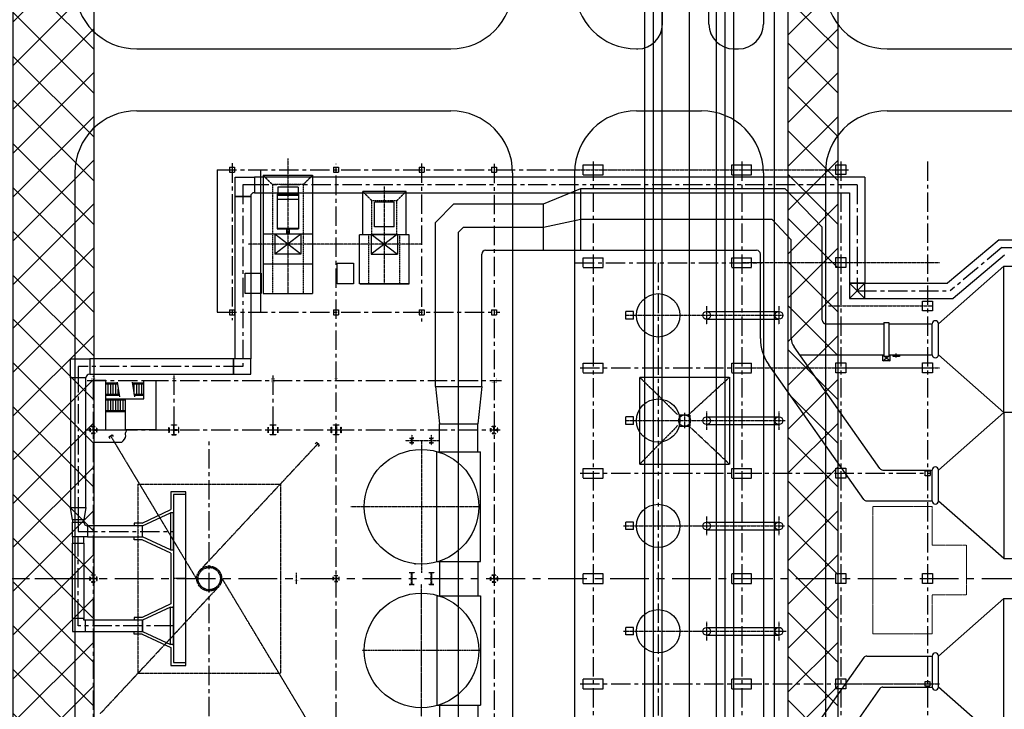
# Model space of a CAD drawing. Header units: inches. Extents: x -8998005 to 170525121, y -30058259 to 1575573.
# Tile 75 of 107: x 39049 to 118549, y 124445 to 180106. Entities that reach past the tile are written whole.
import ezdxf
from ezdxf.lldxf.tags import DXFTag

# ---------------------------------------------------------------- set-up
doc = ezdxf.new("R2010")
doc.units = ezdxf.units.IN
doc.header["$LTSCALE"] = 5
doc.header["$MEASUREMENT"] = 0
doc.header["$PDMODE"] = 2
doc.header["$PDSIZE"] = 1
for name, pattern in [('CENTER', [2, 1.25, -0.25, 0.25, -0.25]), ('CENTER2', [1.125, 0.75, -0.125, 0.125, -0.125]), ('CHAINED', [1.6, 1, -0.25, 0.1, -0.25]), ('DASHED', [0.75, 0.5, -0.25]), ('HIDDEN', [0.375, 0.25, -0.125]), ('PHANTOM2', [1.25, 0.625, -0.125, 0.125, -0.125, 0.125, -0.125])]:
    doc.linetypes.add(name, pattern=pattern)
for name, color, linetype in [('1_MANUGURU_GR_DUCT_TRIAL_1_5M', 7, 'Continuous'), ('CANAL', 4, 'Continuous'), ('CEN', 9, 'CENTER'), ('COL', 1, 'CENTER'), ('das', 5, 'DASHED'), ('DCEN', 237, 'CENTER'), ('DDMM', 4, 'Continuous'), ('DIM', 7, 'Continuous'), ('DMM', 200, 'Continuous'), ('FLR', 7, 'Continuous'), ('GRID', 1, 'CENTER2'), ('mh', 7, 'Continuous'), ('OBH', 6, 'HIDDEN'), ('obk', 1, 'Continuous'), ('OBN', 1, 'Continuous'), ('ROAD-ISG', 7, 'Continuous'), ('STAIR', 1, 'Continuous'), ('TCE-ME-ROAD', 244, 'Continuous'), ('TG_Col', 2, 'Continuous'), ('TXT', 7, 'Continuous')]:
    doc.layers.add(name, color=color, linetype=linetype)
doc.layers.add('platform', color=2, linetype='PHANTOM2', lineweight=15)
tags = doc.linetypes.add('CENTRE', pattern=[1.5, 0.75, -0.25, 0.25, -0.25]).pattern_tags.tags
tags[10:11] = [DXFTag(74, 4), DXFTag(75, 0), DXFTag(340, '0'), DXFTag(46, 1.0), DXFTag(50, 0.0), DXFTag(44, 0.0), DXFTag(45, 0.0)]
tags[8:9] = [DXFTag(74, 4), DXFTag(75, 0), DXFTag(340, '0'), DXFTag(46, 1.0), DXFTag(50, 0.0), DXFTag(44, 0.0), DXFTag(45, 0.0)]
tags[6:7] = [DXFTag(74, 4), DXFTag(75, 0), DXFTag(340, '0'), DXFTag(46, 1.0), DXFTag(50, 0.0), DXFTag(44, 0.0), DXFTag(45, 0.0)]
tags[4:5] = [DXFTag(74, 4), DXFTag(75, 0), DXFTag(340, '0'), DXFTag(46, 1.0), DXFTag(50, 0.0), DXFTag(44, 0.0), DXFTag(45, 0.0)]

# ---------------------------------------------------------------- blocks, each defined once
blk = doc.blocks.new('Single TG')
at = {"layer": 'GRID', "linetype": 'CENTER2', "ltscale": 2500}
blk.add_line((30000, -38914), (30000, 6340), dxfattribs=at)
blk = doc.blocks.new('A$C3BDE1DF4')
at = {"layer": 'TG_Col', "color": 8}
blk.add_blockref('Single TG', (202500, 37000), dxfattribs=at)
blk = doc.blocks.new('ISG')
at = {"color": 7, "linetype": 'Continuous'}
for p, q in [((5370583, -3536, -96251), (5370583, 410857, -96251)), ((5371983, -3536, -96251), (5371983, 410857, -96251)), ((5376363, -3536, -96251), (5376363, 410857, -96251)), ((5377763, -3536, -96251), (5377763, 410857, -96251))]:
    blk.add_line(p, q, dxfattribs=at)
at = {"layer": 'mh', "color": 1, "linetype": 'CENTRE', "ltscale": 2000}
for p, q in [((5374173, -3536, -96251), (5374173, 424857, -96251)), ((5371283, -3536, -96251), (5371283, 410857, -96251)), ((5377063, -3536, -96251), (5377063, 410857, -96251))]:
    blk.add_line(p, q, dxfattribs=at)
blk = doc.blocks.new('AD')
at = {"layer": 'CEN'}
blk.add_line((0, 207), (0, -115), dxfattribs=at)
at = {"layer": 'obk'}
for p, q in [((-250, 146), (250, 146)), ((-250, 96), (-250, 146)), ((-250, 96), (250, 96)), ((-200, 0), (-200, 96)), ((200, 96), (200, 0)), ((250, 146), (250, 96))]:
    blk.add_line(p, q, dxfattribs=at)
blk = doc.blocks.new('A$C17865E07')
at = {"layer": 'obk'}
blk.add_lwpolyline([(-400, -400), (-400, 400), (400, 400), (400, -400)], close=True, dxfattribs=at)
blk = doc.blocks.new('Boiler to Chimney#1&2')
at = {"color": 6}
for p, q in [((472052536, -1993911593), (472052536, -1993921143)), ((472052536, -1993911593), (472056536, -1993911593)), ((472056536, -1993911593), (472056536, -1993921143)), ((472064081, -1993912893), (472060581, -1993912893)), ((472060581, -1993916393), (472060581, -1993912893)), ((472064081, -1993916393), (472064081, -1993912893)), ((472056536, -1993916343), (472052536, -1993916343)), ((472060331, -1993920343), (472060331, -1993916393)), ((472064331, -1993916393), (472060331, -1993916393)), ((472064331, -1993920343), (472064331, -1993916393)), ((472052536, -1993918743), (472056536, -1993918743)), ((472064331, -1993920343), (472060331, -1993920343)), ((472060381, -1993920343), (472064331, -1993920343)), ((472052536, -1993921143), (472056536, -1993921143))]:
    blk.add_line(p, q, dxfattribs=at)
for p, q in [((472053670, -1993913123), (472053670, -1993915918)), ((472055402, -1993913123), (472053670, -1993913123)), ((472055402, -1993913153), (472053670, -1993913153)), ((472053670, -1993913183), (472055402, -1993913183)), ((472055377, -1993912548), (472053715, -1993912548)), ((472053715, -1993912548), (472053715, -1993913123)), ((472055377, -1993912548), (472055377, -1993913123)), ((472055402, -1993913183), (472055402, -1993915918)), ((472055402, -1993913553), (472053670, -1993913553)), ((472055586, -1993916343), (472053486, -1993916343)), ((472053486, -1993916343), (472053486, -1993917943)), ((472055402, -1993915873), (472053670, -1993915873)), ((472053670, -1993915918), (472055402, -1993915918)), ((472055586, -1993916343), (472055586, -1993917943)), ((472055586, -1993917943), (472053486, -1993917943)), ((472088352, -1993922578), (472094186, -1993922578)), ((472088352, -1993923208), (472094186, -1993923208)), ((472088352, -1993931078), (472094186, -1993931078)), ((472088352, -1993931708), (472094186, -1993931708)), ((472040087, -1993932695), (472040344, -1993932540)), ((472040087, -1993932695), (472040164, -1993932823)), ((472040344, -1993932540), (472040421, -1993932669)), ((472056857, -1993933153), (472056755, -1993933263)), ((472057076, -1993933358), (472056857, -1993933153)), ((472057076, -1993933358), (472056974, -1993933468)), ((472088352, -1993939578), (472094186, -1993939578)), ((472088352, -1993940208), (472094186, -1993940208)), ((472088352, -1993948078), (472094186, -1993948078)), ((472088352, -1993948708), (472094186, -1993948708))]:
    blk.add_line(p, q)
at = {"color": 7}
for p, q in [((472055402, -1993913123), (472055402, -1993913183)), ((472107066, -1993923578), (472112356, -1993918931)), ((472102666, -1993923473), (472102666, -1993926184)), ((472102666, -1993923473), (472103066, -1993923473)), ((472103066, -1993923473), (472103066, -1993926184)), ((472106566, -1993926079), (472106566, -1993923578)), ((472107066, -1993926081), (472107066, -1993923577)), ((472107066, -1993926081), (472107066, -1993923578)), ((472102666, -1993926184), (472103066, -1993926184)), ((472112356, -1993930731), (472107066, -1993926081)), ((472107066, -1993935378), (472112356, -1993930731)), ((472106566, -1993937879), (472106566, -1993935378)), ((472107066, -1993937880), (472107066, -1993935377)), ((472107066, -1993937881), (472107066, -1993935378)), ((472112356, -1993942531), (472107066, -1993937881)), ((472107066, -1993950400), (472112356, -1993945746)), ((472106566, -1993950396), (472106566, -1993952897)), ((472107066, -1993952898), (472107066, -1993950399)), ((472107066, -1993952899), (472107066, -1993950400)), ((472112356, -1993957546), (472107066, -1993952899))]:
    blk.add_line(p, q, dxfattribs=at)
at = {"color": 7, "linetype": 'Continuous'}
for p, q in [((472054421, -1993915918), (472054421, -1993916343)), ((472054650, -1993915918), (472054650, -1993916343))]:
    blk.add_line(p, q, dxfattribs=at)
at = {"color": 6}
for points in [[(472059831, -1993918693), (472059831, -1993920343), (472058531, -1993920343), (472058531, -1993918693)], [(472052386, -1993919493), (472052386, -1993921143), (472051086, -1993921143), (472051086, -1993919493)]]:
    blk.add_lwpolyline(points, close=True, dxfattribs=at)
at = {"color": 7}
for points in [[(472113186, -1993930731), (472112356, -1993930731), (472112356, -1993918931), (472113186, -1993918931)], [(472113186, -1993930731), (472112356, -1993930731), (472112356, -1993942531), (472113186, -1993942531)], [(472113186, -1993957546), (472112356, -1993957546), (472112356, -1993945746), (472113186, -1993945746)]]:
    blk.add_lwpolyline(points, dxfattribs=at)
for centre, radius in [((472088352, -1993922899), 315), ((472094186, -1993922893), 315), ((472086570, -1993931393), 467), ((472088352, -1993931399), 315), ((472094186, -1993931393), 315), ((472088352, -1993939899), 315), ((472094186, -1993939893), 315), ((472088352, -1993948399), 315), ((472094186, -1993948393), 315)]:
    blk.add_circle(centre, radius)
for centre, start, end in [((472106816, -1993923578), 0, 180), ((472106816, -1993926079), 180, 0), ((472106816, -1993935378), 0, 180), ((472106816, -1993937879), 180, 0), ((472106816, -1993950396), 0, 180), ((472106816, -1993952897), 180, 0)]:
    blk.add_arc(centre, 250, start, end, dxfattribs=at)
at = {"layer": '1_MANUGURU_GR_DUCT_TRIAL_1_5M', "color": 6}
for p, q in [((472050286, -1993911743), (472051836, -1993911743)), ((472050286, -1993913293), (472050286, -1993911743)), ((472101136, -1993911743), (472051836, -1993911743)), ((472051836, -1993911743), (472051836, -1993912993)), ((472051836, -1993911743), (472051836, -1993912993)), ((472101136, -1993911743), (472101136, -1993920287)), ((472050286, -1993926393), (472050286, -1993912943)), ((472051536, -1993913293), (472050286, -1993913293)), ((472050286, -1993913293), (472051536, -1993913293)), ((472051558, -1993913178), (472051536, -1993913293)), ((472051536, -1993913193), (472051536, -1993926393)), ((472051623, -1993913081), (472051558, -1993913178)), ((472051721, -1993913015), (472051623, -1993913081)), ((472051836, -1993912993), (472051721, -1993913015)), ((472051836, -1993912993), (472099886, -1993912993)), ((472099886, -1993912993), (472099886, -1993920287)), ((472111958, -1993916794), (472107795, -1993920287)), ((472111958, -1993916794), (472165640, -1993916794)), ((472112413, -1993918044), (472108250, -1993921537)), ((472099886, -1993920287), (472101136, -1993921537)), ((472101136, -1993920287), (472099886, -1993921537)), ((472099886, -1993920287), (472107795, -1993920287)), ((472099886, -1993921537), (472108250, -1993921537)), ((472036986, -1993926393), (472038536, -1993926393)), ((472036986, -1993927943), (472036986, -1993926393)), ((472050136, -1993926393), (472038536, -1993926393)), ((472038536, -1993926393), (472038536, -1993927643)), ((472051536, -1993926393), (472050136, -1993926393)), ((472050136, -1993926393), (472050136, -1993927643)), ((472050136, -1993927643), (472050136, -1993926393)), ((472051536, -1993927643), (472051536, -1993926393)), ((472038236, -1993927943), (472036986, -1993927943)), ((472036986, -1993927943), (472036986, -1993938393)), ((472038258, -1993927828), (472038236, -1993927943)), ((472038236, -1993938393), (472038236, -1993927943)), ((472038323, -1993927731), (472038258, -1993927828)), ((472038421, -1993927665), (472038323, -1993927731)), ((472038536, -1993927643), (472038421, -1993927665)), ((472038536, -1993927643), (472050136, -1993927643)), ((472050136, -1993927643), (472051536, -1993927643)), ((472046313, -1993951073), (472046313, -1993937132)), ((472046313, -1993937357), (472045313, -1993937357)), ((472045313, -1993937357), (472045313, -1993950928)), ((472036986, -1993938393), (472038236, -1993938393)), ((472037161, -1993939393), (472036986, -1993938393)), ((472036986, -1993938393), (472038236, -1993938393)), ((472038236, -1993938393), (472038061, -1993939393)), ((472038061, -1993939393), (472037161, -1993939393)), ((472037161, -1993939393), (472037161, -1993939583)), ((472038061, -1993939393), (472037161, -1993939393)), ((472038061, -1993939583), (472038061, -1993939393)), ((472042813, -1993939883), (472045063, -1993938833)), ((472045163, -1993938833), (472045063, -1993938833)), ((472045063, -1993938833), (472045063, -1993941833)), ((472045063, -1993938833), (472045063, -1993941833)), ((472045313, -1993938833), (472045163, -1993938833)), ((472045313, -1993941833), (472045313, -1993938833)), ((472037161, -1993939583), (472038061, -1993939583)), ((472037161, -1993940783), (472037161, -1993939583)), ((472037161, -1993939583), (472038061, -1993939583)), ((472038061, -1993939583), (472038083, -1993939697)), ((472038083, -1993939697), (472038148, -1993939795)), ((472038148, -1993939795), (472038246, -1993939860)), ((472038246, -1993939860), (472038361, -1993939883)), ((472042813, -1993939883), (472038361, -1993939883)), ((472038361, -1993939883), (472038361, -1993940783)), ((472038361, -1993939883), (472038361, -1993940783)), ((472042813, -1993940783), (472042813, -1993939883)), ((472042813, -1993940783), (472042813, -1993939883)), ((472038361, -1993940783), (472037161, -1993940783)), ((472038061, -1993940783), (472037161, -1993940783)), ((472037161, -1993940783), (472037161, -1993941283)), ((472038061, -1993941283), (472038061, -1993940783)), ((472038361, -1993940783), (472042813, -1993940783)), ((472045063, -1993941833), (472042813, -1993940783)), ((472037161, -1993941283), (472038061, -1993941283)), ((472037161, -1993947353), (472037161, -1993941283)), ((472037161, -1993941283), (472038061, -1993941283)), ((472038061, -1993941283), (472038061, -1993947503)), ((472045063, -1993941833), (472045163, -1993941833)), ((472045163, -1993941833), (472045313, -1993941833)), ((472045063, -1993946453), (472042813, -1993947503)), ((472045063, -1993949453), (472045063, -1993946453)), ((472045063, -1993946453), (472045213, -1993946453)), ((472045063, -1993949453), (472045063, -1993946453)), ((472045313, -1993946453), (472045213, -1993946453)), ((472045313, -1993949453), (472045313, -1993946453)), ((472038061, -1993947353), (472037161, -1993947353)), ((472037161, -1993947353), (472037161, -1993948403)), ((472038061, -1993947353), (472037161, -1993947353)), ((472038061, -1993947500), (472038061, -1993947353)), ((472039336, -1993947503), (472038061, -1993947503)), ((472038211, -1993948403), (472038211, -1993947503)), ((472038211, -1993948403), (472038211, -1993947503)), ((472042813, -1993947503), (472039336, -1993947503)), ((472042813, -1993947503), (472042813, -1993948403)), ((472042813, -1993948403), (472042813, -1993947503)), ((472037161, -1993948403), (472038211, -1993948403)), ((472037361, -1993948403), (472042813, -1993948403)), ((472042813, -1993948403), (472045063, -1993949453)), ((472045213, -1993949453), (472045063, -1993949453)), ((472045213, -1993949453), (472045313, -1993949453)), ((472045313, -1993950928), (472046313, -1993950928))]:
    blk.add_line(p, q, dxfattribs=at)
at = {"layer": '1_MANUGURU_GR_DUCT_TRIAL_1_5M', "color": 5, "linetype": 'CHAINED'}
for p, q in [((472037611, -1993927018), (472037611, -1993927943)), ((472037611, -1993947953), (472037611, -1993947353))]:
    blk.add_line(p, q, dxfattribs=at)
at = {"layer": '1_MANUGURU_GR_DUCT_TRIAL_1_5M', "linetype": 'CHAINED'}
blk.add_line((472037611, -1993940333), (472038361, -1993940333), dxfattribs=at)
at = {"layer": '1_MANUGURU_GR_DUCT_TRIAL_1_5M', "color": 3, "linetype": 'CHAINED'}
blk.add_line((472046313, -1993944143), (472045313, -1993944143), dxfattribs=at)
at = {"layer": 'CEN'}
for p, q in [((472062330, -1993920393), (472062330, -1993912493)), ((472088352, -1993922143), (472088352, -1993923643)), ((472094186, -1993922143), (472094186, -1993923643)), ((472081772, -1993922893), (472094462, -1993922893)), ((472088352, -1993930643), (472088352, -1993932143)), ((472094186, -1993930643), (472094186, -1993932143)), ((472081772, -1993931393), (472094702, -1993931393)), ((472040215, -1993932617), (472047418, -1993944605)), ((472064013, -1993933003), (472066693, -1993933003)), ((472064538, -1993932533), (472064538, -1993933362)), ((472066114, -1993932533), (472066114, -1993933362)), ((472056967, -1993933256), (472047454, -1993943457)), ((472088352, -1993939143), (472088352, -1993940643)), ((472094186, -1993939143), (472094186, -1993940643)), ((472056162, -1993955668), (472048959, -1993943680)), ((472066114, -1993944133), (472066114, -1993944143)), ((472066114, -1993944152), (472066114, -1993944143)), ((472039411, -1993955029), (472048924, -1993944828)), ((472094186, -1993947643), (472094186, -1993949143))]:
    blk.add_line(p, q, dxfattribs=at)
at = {"layer": 'CEN', "color": 3, "linetype": 'CENTER'}
for p in [(472064538, -1993943998), (472064538, -1993943998), (472064538, -1993944287), (472064538, -1993944287)]:
    blk.add_line(p, (472064538, -1993944143), dxfattribs=at)
at = {"layer": 'CEN'}
for radius in [1005, 899]:
    blk.add_circle((472048189, -1993944143), radius, dxfattribs=at)
at = {"layer": 'COL'}
blk.add_line((472045303, -1993932143), (472045475, -1993932143), dxfattribs=at)
at = {"layer": 'COL', "const_width": 10}
for points in [[(472038686, -1993927993), (472038986, -1993927993), (472038986, -1993928293), (472038686, -1993928293), (472038686, -1993927993)], [(472045186, -1993927993), (472045486, -1993927993), (472045486, -1993928293), (472045186, -1993928293), (472045186, -1993927993)], [(472053186, -1993927993), (472053486, -1993927993), (472053486, -1993928293), (472053186, -1993928293), (472053186, -1993927993)], [(472058286, -1993927993), (472058586, -1993927993), (472058586, -1993928293), (472058286, -1993928293), (472058286, -1993927993)], [(472055086, -1993943993), (472055386, -1993943993), (472055386, -1993944293), (472055086, -1993944293), (472055086, -1993943993)]]:
    blk.add_lwpolyline(points, dxfattribs=at)
blk.add_lwpolyline([(472070986, -1993927943), (472071386, -1993927943), (472071386, -1993928343), (472070986, -1993928343)], close=True, dxfattribs=at)
at = {"layer": 'COL'}
for points in [[(472038828, -1993932151), (472038576, -1993932151), (472038576, -1993932293), (472038536, -1993932293), (472038536, -1993931993), (472038576, -1993931993), (472038576, -1993932135), (472038828, -1993932135)], [(472038828, -1993932135), (472038828, -1993931883), (472038686, -1993931883), (472038686, -1993931843), (472038986, -1993931843), (472038986, -1993931883), (472038844, -1993931883), (472038844, -1993932135)], [(472038828, -1993932151), (472038828, -1993932403), (472038686, -1993932403), (472038686, -1993932443), (472038986, -1993932443), (472038986, -1993932403), (472038844, -1993932403), (472038844, -1993932151)], [(472038844, -1993932151), (472039096, -1993932151), (472039096, -1993932293), (472039136, -1993932293), (472039136, -1993931993), (472039096, -1993931993), (472039096, -1993932135), (472038844, -1993932135)], [(472045328, -1993932151), (472044952, -1993932151), (472044952, -1993932343), (472044936, -1993932343), (472044936, -1993931943), (472044952, -1993931943), (472044952, -1993932135), (472045328, -1993932135)], [(472045328, -1993932135), (472045328, -1993931759), (472045136, -1993931759), (472045136, -1993931743), (472045536, -1993931743), (472045536, -1993931759), (472045344, -1993931759), (472045344, -1993932135)], [(472045328, -1993932151), (472045328, -1993932527), (472045136, -1993932527), (472045136, -1993932543), (472045536, -1993932543), (472045536, -1993932527), (472045344, -1993932527), (472045344, -1993932151)], [(472045344, -1993932151), (472045720, -1993932151), (472045720, -1993932343), (472045736, -1993932343), (472045736, -1993931943), (472045720, -1993931943), (472045720, -1993932135), (472045344, -1993932135)], [(472053111, -1993931743), (472053561, -1993931743), (472053561, -1993931763), (472053354, -1993931763), (472053354, -1993932125), (472053716, -1993932125), (472053716, -1993931918), (472053736, -1993931918), (472053736, -1993932368), (472053716, -1993932368), (472053716, -1993932161), (472053354, -1993932161), (472053354, -1993932523), (472053561, -1993932523), (472053561, -1993932543), (472053111, -1993932543), (472053111, -1993932523), (472053318, -1993932523), (472053318, -1993932161), (472052956, -1993932161), (472052956, -1993932368), (472052936, -1993932368), (472052936, -1993931918), (472052956, -1993931918), (472052956, -1993932125), (472053318, -1993932125), (472053318, -1993931763), (472053111, -1993931763), (472053111, -1993931743)], [(472058211, -1993931743), (472058661, -1993931743), (472058661, -1993931763), (472058454, -1993931763), (472058454, -1993932125), (472058816, -1993932125), (472058816, -1993931918), (472058836, -1993931918), (472058836, -1993932368), (472058816, -1993932368), (472058816, -1993932161), (472058454, -1993932161), (472058454, -1993932523), (472058661, -1993932523), (472058661, -1993932543), (472058211, -1993932543), (472058211, -1993932523), (472058418, -1993932523), (472058418, -1993932161), (472058056, -1993932161), (472058056, -1993932368), (472058036, -1993932368), (472058036, -1993931918), (472058056, -1993931918), (472058056, -1993932125), (472058418, -1993932125), (472058418, -1993931763), (472058211, -1993931763), (472058211, -1993931743)], [(472071178, -1993932151), (472070926, -1993932151), (472070926, -1993932293), (472070886, -1993932293), (472070886, -1993931993), (472070926, -1993931993), (472070926, -1993932135), (472071178, -1993932135)], [(472071178, -1993932135), (472071178, -1993931883), (472071036, -1993931883), (472071036, -1993931843), (472071336, -1993931843), (472071336, -1993931883), (472071194, -1993931883), (472071194, -1993932135)], [(472071178, -1993932151), (472071178, -1993932403), (472071036, -1993932403), (472071036, -1993932443), (472071336, -1993932443), (472071336, -1993932403), (472071194, -1993932403), (472071194, -1993932151)], [(472071194, -1993932151), (472071446, -1993932151), (472071446, -1993932293), (472071486, -1993932293), (472071486, -1993931993), (472071446, -1993931993), (472071446, -1993932135), (472071194, -1993932135)], [(472064528, -1993933003), (472064528, -1993932828), (472064363, -1993932828), (472064363, -1993932818), (472064538, -1993932818)], [(472064528, -1993933003), (472064528, -1993933178), (472064363, -1993933178), (472064363, -1993933188), (472064538, -1993933188)], [(472064548, -1993933003), (472064548, -1993932828), (472064713, -1993932828), (472064713, -1993932818), (472064538, -1993932818)], [(472064548, -1993933003), (472064548, -1993933178), (472064713, -1993933178), (472064713, -1993933188), (472064538, -1993933188)], [(472066104, -1993933003), (472066104, -1993932828), (472065939, -1993932828), (472065939, -1993932818), (472066114, -1993932818)], [(472066104, -1993933003), (472066104, -1993933178), (472065939, -1993933178), (472065939, -1993933188), (472066114, -1993933188)], [(472066124, -1993933003), (472066124, -1993932828), (472066289, -1993932828), (472066289, -1993932818), (472066114, -1993932818)], [(472066124, -1993933003), (472066124, -1993933178), (472066289, -1993933178), (472066289, -1993933188), (472066114, -1993933188)], [(472038828, -1993944145), (472038576, -1993944145), (472038576, -1993944287), (472038536, -1993944287), (472038536, -1993943987), (472038576, -1993943987), (472038576, -1993944129), (472038828, -1993944129)], [(472038828, -1993944129), (472038828, -1993943877), (472038686, -1993943877), (472038686, -1993943837), (472038986, -1993943837), (472038986, -1993943877), (472038844, -1993943877), (472038844, -1993944129)], [(472038828, -1993944145), (472038828, -1993944397), (472038686, -1993944397), (472038686, -1993944437), (472038986, -1993944437), (472038986, -1993944397), (472038844, -1993944397), (472038844, -1993944145)], [(472038844, -1993944145), (472039096, -1993944145), (472039096, -1993944287), (472039136, -1993944287), (472039136, -1993943987), (472039096, -1993943987), (472039096, -1993944129), (472038844, -1993944129)], [(472058428, -1993944145), (472058206, -1993944145), (472058206, -1993944262), (472058186, -1993944262), (472058186, -1993944012), (472058206, -1993944012), (472058206, -1993944129), (472058428, -1993944129)], [(472058428, -1993944129), (472058428, -1993943907), (472058311, -1993943907), (472058311, -1993943887), (472058561, -1993943887), (472058561, -1993943907), (472058444, -1993943907), (472058444, -1993944129)], [(472058428, -1993944145), (472058428, -1993944367), (472058311, -1993944367), (472058311, -1993944387), (472058561, -1993944387), (472058561, -1993944367), (472058444, -1993944367), (472058444, -1993944145)], [(472058444, -1993944145), (472058444, -1993944367), (472058561, -1993944367), (472058561, -1993944387), (472058311, -1993944387), (472058311, -1993944367), (472058428, -1993944367), (472058428, -1993944145)], [(472058428, -1993944145), (472058428, -1993944367), (472058311, -1993944367), (472058311, -1993944387), (472058561, -1993944387), (472058561, -1993944367), (472058444, -1993944367), (472058444, -1993944145)], [(472058444, -1993944145), (472058666, -1993944145), (472058666, -1993944262), (472058686, -1993944262), (472058686, -1993944012), (472058666, -1993944012), (472058666, -1993944129), (472058444, -1993944129)], [(472064338, -1993943663), (472064738, -1993943663), (472064738, -1993943673), (472064548, -1993943673), (472064548, -1993944613), (472064738, -1993944613), (472064738, -1993944623), (472064338, -1993944623), (472064338, -1993944613), (472064528, -1993944613), (472064528, -1993943673), (472064338, -1993943673), (472064338, -1993943663)], [(472065914, -1993943663), (472066314, -1993943663), (472066314, -1993943673), (472066124, -1993943673), (472066124, -1993944613), (472066314, -1993944613), (472066314, -1993944623), (472065914, -1993944623), (472065914, -1993944613), (472066104, -1993944613), (472066104, -1993943673), (472065914, -1993943673), (472065914, -1993943663)], [(472071178, -1993944151), (472070926, -1993944151), (472070926, -1993944293), (472070886, -1993944293), (472070886, -1993943993), (472070926, -1993943993), (472070926, -1993944135), (472071178, -1993944135)], [(472071178, -1993944135), (472071178, -1993943883), (472071036, -1993943883), (472071036, -1993943843), (472071336, -1993943843), (472071336, -1993943883), (472071194, -1993943883), (472071194, -1993944135)], [(472071178, -1993944151), (472071178, -1993944403), (472071036, -1993944403), (472071036, -1993944443), (472071336, -1993944443), (472071336, -1993944403), (472071194, -1993944403), (472071194, -1993944151)], [(472071194, -1993944151), (472071446, -1993944151), (472071446, -1993944293), (472071486, -1993944293), (472071486, -1993943993), (472071446, -1993943993), (472071446, -1993944135), (472071194, -1993944135)]]:
    blk.add_lwpolyline(points, dxfattribs=at)
at = {"layer": 'das'}
for p, q in [((472053286, -1993912343), (472052536, -1993911593)), ((472055786, -1993912343), (472056536, -1993911593)), ((472055786, -1993912343), (472053286, -1993912343)), ((472053286, -1993912343), (472053286, -1993914688)), ((472055786, -1993912343), (472055786, -1993914363)), ((472061331, -1993913643), (472060581, -1993912893)), ((472063331, -1993913643), (472064081, -1993912893)), ((472063331, -1993913643), (472061331, -1993913643)), ((472061331, -1993916393), (472061331, -1993913643)), ((472063331, -1993916393), (472063331, -1993913643)), ((472053286, -1993914688), (472053286, -1993921143)), ((472055786, -1993914363), (472055786, -1993921143)), ((472061081, -1993920343), (472061081, -1993916393)), ((472063581, -1993920343), (472063581, -1993916393))]:
    blk.add_line(p, q, dxfattribs=at)
at = {"layer": 'DCEN', "ltscale": 250}
for p, q in [((472050036, -1993910623), (472050036, -1993923295)), ((472058436, -1993978181), (472058436, -1993910656)), ((472065336, -1993910646), (472065336, -1993923393)), ((472071186, -1993910668), (472071186, -1993977800)), ((472079186, -1993910474), (472079186, -1993977800)), ((472091186, -1993910474), (472091186, -1993977800)), ((472099186, -1993910474), (472099186, -1993966952)), ((472106186, -1993910474), (472106186, -1993966952)), ((472048836, -1993911143), (472078566, -1993911143)), ((472077707, -1993918643), (472092802, -1993918643)), ((472084436, -1993918643), (472084436, -1993969643)), ((472048836, -1993922643), (472071645, -1993922643)), ((472078139, -1993927143), (472092802, -1993927143)), ((472038336, -1993928143), (472071778, -1993928143)), ((472038836, -1993967239), (472038836, -1993927783)), ((472045336, -1993927754), (472045336, -1993932743)), ((472053336, -1993927754), (472053336, -1993932743)), ((472038336, -1993932143), (472071685, -1993932143)), ((472048189, -1993955253), (472048189, -1993933033)), ((472078139, -1993935643), (472092802, -1993935643)), ((472091186, -1993935637), (472106441, -1993935637)), ((472078139, -1993952643), (472092802, -1993952643)), ((472091186, -1993952637), (472106492, -1993952637))]:
    blk.add_line(p, q, dxfattribs=at)
at = {"layer": 'DCEN'}
for p, q in [((472054536, -1993910226), (472054536, -1993921143)), ((472077783, -1993911143), (472092418, -1993911143)), ((472091186, -1993911137), (472099812, -1993911137)), ((472065336, -1993917143), (472051325, -1993917143)), ((472091186, -1993918637), (472099864, -1993918637)), ((472098685, -1993918637), (472107144, -1993918637)), ((472098197, -1993922137), (472106578, -1993922137)), ((472091186, -1993927137), (472106617, -1993927137)), ((472098685, -1993927137), (472107144, -1993927137)), ((472086570, -1993930766), (472086570, -1993931995)), ((472042436, -1993936523), (472053942, -1993936523)), ((472042436, -1993936523), (472042436, -1993951763)), ((472053942, -1993936523), (472053942, -1993951763)), ((472081636, -1993939893), (472094649, -1993939893)), ((472055236, -1993944605), (472055236, -1993943680)), ((472088352, -1993947643), (472088352, -1993949143)), ((472081636, -1993948393), (472094765, -1993948393)), ((472042436, -1993951763), (472053942, -1993951763)), ((472098685, -1993952637), (472107144, -1993952637))]:
    blk.add_line(p, q, dxfattribs=at)
at = {"layer": 'DCEN', "color": 5, "ltscale": 250}
for p, q in [((472100511, -1993912368), (472050911, -1993912368)), ((472051836, -1993912368), (472050911, -1993912368)), ((472050911, -1993912368), (472050911, -1993927018)), ((472100511, -1993912368), (472100511, -1993920912)), ((472112186, -1993917419), (472108023, -1993920912)), ((472112186, -1993917419), (472165314, -1993917419)), ((472100511, -1993920912), (472108023, -1993920912)), ((472050911, -1993927018), (472037611, -1993927018)), ((472037611, -1993927568), (472037611, -1993938393)), ((472037611, -1993938393), (472037611, -1993939393)), ((472037611, -1993939393), (472037611, -1993939583)), ((472037611, -1993939583), (472037611, -1993940333)), ((472037611, -1993940333), (472045313, -1993940333)), ((472037611, -1993941283), (472037611, -1993940783)), ((472037611, -1993947353), (472037611, -1993941283)), ((472045313, -1993947953), (472037611, -1993947953))]:
    blk.add_line(p, q, dxfattribs=at)
at = {"layer": 'DCEN', "color": 5}
for p, q in [((472065326, -1993933003), (472065326, -1993943683)), ((472070086, -1993938343), (472059628, -1993938343))]:
    blk.add_line(p, q, dxfattribs=at)
at = {"layer": 'DCEN', "ltscale": 500}
blk.add_line((472030562, -1993944137), (472198481, -1993944137), dxfattribs=at)
at = {"layer": 'DCEN', "color": 5, "ltscale": 0.01}
for p, q in [((472065326, -1993955283), (472065326, -1993944603)), ((472070114, -1993949943), (472060537, -1993949943))]:
    blk.add_line(p, q, dxfattribs=at)
at = {"layer": 'Defpoints', "color": 0, "linetype": 'ByBlock'}
blk.add_point((472091186, -1993944137), dxfattribs=at)
blk.add_point((472091186, -1993944137), dxfattribs=at)
blk.add_point((472091186, -1993944137), dxfattribs=at)
blk.add_point((472091186, -1993944137), dxfattribs=at)
at = {"layer": 'DMM'}
for p, q in [((472046313, -1993937132), (472045088, -1993937132)), ((472045088, -1993937132), (472045088, -1993938573)), ((472042763, -1993939658), (472045088, -1993938573)), ((472042763, -1993939658), (472042136, -1993939658)), ((472042136, -1993939658), (472042136, -1993939883)), ((472042136, -1993941008), (472042136, -1993940783)), ((472042763, -1993941008), (472042136, -1993941008)), ((472045088, -1993942093), (472042763, -1993941008)), ((472045088, -1993942093), (472045088, -1993946193)), ((472045088, -1993946193), (472042763, -1993947278)), ((472042763, -1993947278), (472042136, -1993947278)), ((472042136, -1993947278), (472042136, -1993947503)), ((472042136, -1993948628), (472042136, -1993948403)), ((472042763, -1993948628), (472042136, -1993948628)), ((472042763, -1993948628), (472045088, -1993949713)), ((472045088, -1993949713), (472045088, -1993951153)), ((472045088, -1993951153), (472046313, -1993951153)), ((472046313, -1993951153), (472046313, -1993950928))]:
    blk.add_line(p, q, dxfattribs=at)
at = {"layer": 'DMM', "color": 6}
blk.add_lwpolyline([(472099886, -1993921537), (472101136, -1993921537), (472101136, -1993920287), (472099886, -1993920287)], close=True, dxfattribs=at)
at = {"layer": 'FLR'}
for p, q in [((472039836, -1993928143), (472038836, -1993928143)), ((472039836, -1993929492), (472039836, -1993928143)), ((472042916, -1993929643), (472042916, -1993928143)), ((472042916, -1993928143), (472043916, -1993928143)), ((472043916, -1993932143), (472043916, -1993928143)), ((472039836, -1993932143), (472039836, -1993929493)), ((472041416, -1993929643), (472042916, -1993929643)), ((472041416, -1993932143), (472041416, -1993929643)), ((472038836, -1993932143), (472041547, -1993932143)), ((472043916, -1993932143), (472041416, -1993932143)), ((472038836, -1993933143), (472041125, -1993933143))]:
    blk.add_line(p, q, dxfattribs=at)
blk.add_spline([(472041125, -1993933143), (472041451, -1993932617), (472041436, -1993932400), (472041547, -1993932143)], degree=3, dxfattribs=at)
at = {"layer": 'OBH'}
for p, q in [((472078386, -1993910743), (472079986, -1993910743)), ((472078386, -1993911543), (472078386, -1993910743)), ((472079986, -1993911543), (472079986, -1993910743)), ((472090386, -1993910743), (472091986, -1993910743)), ((472090386, -1993911543), (472090386, -1993910743)), ((472091986, -1993911543), (472091986, -1993910743)), ((472078386, -1993911543), (472079986, -1993911543)), ((472090386, -1993911543), (472091986, -1993911543)), ((472078386, -1993918243), (472079986, -1993918243)), ((472078386, -1993919043), (472078386, -1993918243)), ((472079986, -1993919043), (472079986, -1993918243)), ((472090386, -1993918243), (472091986, -1993918243)), ((472090386, -1993919043), (472090386, -1993918243)), ((472091986, -1993919043), (472091986, -1993918243)), ((472078386, -1993919043), (472079986, -1993919043)), ((472090386, -1993919043), (472091986, -1993919043)), ((472078386, -1993926743), (472079986, -1993926743)), ((472078386, -1993927543), (472078386, -1993926743)), ((472079986, -1993927543), (472079986, -1993926743)), ((472090386, -1993926743), (472091986, -1993926743)), ((472090386, -1993927543), (472090386, -1993926743)), ((472091986, -1993927543), (472091986, -1993926743)), ((472078386, -1993927543), (472079986, -1993927543)), ((472090386, -1993927543), (472091986, -1993927543)), ((472086003, -1993930905), (472082953, -1993927893)), ((472082953, -1993927893), (472090186, -1993927893)), ((472082953, -1993934893), (472082953, -1993927893)), ((472086903, -1993930905), (472090186, -1993927893)), ((472090186, -1993927893), (472090186, -1993934893)), ((472086003, -1993931805), (472082953, -1993934893)), ((472086903, -1993931805), (472090186, -1993934893)), ((472078386, -1993936043), (472078386, -1993935243)), ((472078386, -1993935243), (472079986, -1993935243)), ((472079986, -1993936043), (472079986, -1993935243)), ((472082953, -1993934893), (472090186, -1993934893)), ((472090386, -1993935243), (472091986, -1993935243)), ((472090386, -1993936043), (472090386, -1993935243)), ((472091986, -1993936043), (472091986, -1993935243)), ((472078386, -1993936043), (472079986, -1993936043)), ((472090386, -1993936043), (472091986, -1993936043)), ((472078386, -1993943743), (472079986, -1993943743)), ((472078386, -1993944543), (472078386, -1993943743)), ((472079986, -1993944543), (472079986, -1993943743)), ((472090386, -1993943743), (472091986, -1993943743)), ((472090386, -1993944543), (472090386, -1993943743)), ((472091986, -1993944543), (472091986, -1993943743)), ((472078386, -1993944543), (472079986, -1993944543)), ((472090386, -1993944543), (472091986, -1993944543)), ((472078386, -1993952243), (472079986, -1993952243)), ((472078386, -1993953043), (472078386, -1993952243)), ((472079986, -1993953043), (472079986, -1993952243)), ((472090386, -1993952243), (472091986, -1993952243)), ((472090386, -1993953043), (472090386, -1993952243)), ((472091986, -1993953043), (472091986, -1993952243)), ((472078386, -1993953043), (472079986, -1993953043)), ((472090386, -1993953043), (472091986, -1993953043))]:
    blk.add_line(p, q, dxfattribs=at)
for points in [[(472086120, -1993930943), (472086120, -1993931843), (472087020, -1993931843), (472087020, -1993930943)], [(472105986, -1993935839), (472105986, -1993935439), (472106386, -1993935439), (472106386, -1993935839)], [(472105985, -1993952837), (472105985, -1993952437), (472106385, -1993952437), (472106385, -1993952837)]]:
    blk.add_lwpolyline(points, close=True, dxfattribs=at)
blk.add_circle((472086570, -1993931393), 467, dxfattribs=at)
at = {"layer": 'obk'}
for p, q in [((472049836, -1993910943), (472050236, -1993910943)), ((472049836, -1993910943), (472049836, -1993911343)), ((472049836, -1993911343), (472050236, -1993911343)), ((472050236, -1993910943), (472050236, -1993911343)), ((472052336, -1993911143), (472052336, -1993922643)), ((472058236, -1993910943), (472058636, -1993910943)), ((472058236, -1993910943), (472058236, -1993911343)), ((472058236, -1993911343), (472058636, -1993911343)), ((472058636, -1993910943), (472058636, -1993911343)), ((472065136, -1993910943), (472065536, -1993910943)), ((472065136, -1993910943), (472065136, -1993911343)), ((472065136, -1993911343), (472065536, -1993911343)), ((472065536, -1993910943), (472065536, -1993911343)), ((472070986, -1993910943), (472071386, -1993910943)), ((472070986, -1993910943), (472070986, -1993911343)), ((472070986, -1993911343), (472071386, -1993911343)), ((472071386, -1993910943), (472071386, -1993911343)), ((472061531, -1993915751), (472061531, -1993913751)), ((472063131, -1993913751), (472061531, -1993913751)), ((472063131, -1993915751), (472063131, -1993913751)), ((472061271, -1993916343), (472063391, -1993916343)), ((472061271, -1993916343), (472061271, -1993917943)), ((472063131, -1993915751), (472061531, -1993915751)), ((472063391, -1993916343), (472063391, -1993917943)), ((472061271, -1993917943), (472063391, -1993917943)), ((472049836, -1993922443), (472050236, -1993922443)), ((472049836, -1993922443), (472049836, -1993922843)), ((472049836, -1993922443), (472049836, -1993922843)), ((472049836, -1993922443), (472050236, -1993922443)), ((472049836, -1993922843), (472050236, -1993922843)), ((472049836, -1993922843), (472050236, -1993922843)), ((472050236, -1993922443), (472050236, -1993922843)), ((472050236, -1993922443), (472050236, -1993922843)), ((472058236, -1993922443), (472058636, -1993922443)), ((472058236, -1993922443), (472058236, -1993922843)), ((472058236, -1993922443), (472058236, -1993922843)), ((472058236, -1993922443), (472058636, -1993922443)), ((472058236, -1993922843), (472058636, -1993922843)), ((472058236, -1993922843), (472058636, -1993922843)), ((472058636, -1993922443), (472058636, -1993922843)), ((472058636, -1993922443), (472058636, -1993922843)), ((472065136, -1993922443), (472065536, -1993922443)), ((472065136, -1993922443), (472065136, -1993922843)), ((472065136, -1993922843), (472065536, -1993922843)), ((472065536, -1993922443), (472065536, -1993922843)), ((472070986, -1993922443), (472071386, -1993922443)), ((472070986, -1993922443), (472070986, -1993922843)), ((472070986, -1993922843), (472071386, -1993922843)), ((472071386, -1993922443), (472071386, -1993922843)), ((472066556, -1993933923), (472070086, -1993933923)), ((472066556, -1993942763), (472066556, -1993933923)), ((472070086, -1993942763), (472070086, -1993933923)), ((472064843, -1993942985), (472064768, -1993942985)), ((472064843, -1993942985), (472064768, -1993942985)), ((472066556, -1993942763), (472070086, -1993942763)), ((472066777, -1993942763), (472066777, -1993945523)), ((472069871, -1993942763), (472069871, -1993945523)), ((472066556, -1993945523), (472066556, -1993954363)), ((472066556, -1993945523), (472070086, -1993945523)), ((472070086, -1993945523), (472070086, -1993954363)), ((472066556, -1993954363), (472070086, -1993954363))]:
    blk.add_line(p, q, dxfattribs=at)
at = {"layer": 'obk', "color": 1}
for p, q in [((472082436, -1993922593), (472081836, -1993922593)), ((472081836, -1993923193), (472081836, -1993922593)), ((472082436, -1993923193), (472082436, -1993922593)), ((472082436, -1993923193), (472081836, -1993923193)), ((472082436, -1993931093), (472081836, -1993931093)), ((472081836, -1993931693), (472081836, -1993931093)), ((472082436, -1993931693), (472082436, -1993931093)), ((472082436, -1993931693), (472081836, -1993931693)), ((472082436, -1993939593), (472081836, -1993939593)), ((472081836, -1993940193), (472081836, -1993939593)), ((472082436, -1993940193), (472081836, -1993940193)), ((472082436, -1993940193), (472082436, -1993939593)), ((472082436, -1993948093), (472081836, -1993948093)), ((472081836, -1993948693), (472081836, -1993948093)), ((472082436, -1993948693), (472082436, -1993948093)), ((472082436, -1993948693), (472081836, -1993948693))]:
    blk.add_line(p, q, dxfattribs=at)
for centre in [(472084436, -1993922893), (472084436, -1993931393), (472084436, -1993939893), (472084436, -1993948393)]:
    blk.add_circle(centre, 1750, dxfattribs=at)
at = {"layer": 'obk'}
for centre in [(472065326, -1993938343), (472065326, -1993949943)]:
    blk.add_circle(centre, 4625, dxfattribs=at)
at = {"layer": 'OBN'}
for p, q in [((472048836, -1993911143), (472048836, -1993922643)), ((472055586, -1993917943), (472053486, -1993916343)), ((472055586, -1993916343), (472053486, -1993917943)), ((472063391, -1993916343), (472061271, -1993917943)), ((472061271, -1993916343), (472063391, -1993917943)), ((472102566, -1993926573), (472102566, -1993926079)), ((472102566, -1993926079), (472103166, -1993926573)), ((472102566, -1993926573), (472103166, -1993926079)), ((472103166, -1993926573), (472102566, -1993926573)), ((472103166, -1993926573), (472103166, -1993926079))]:
    blk.add_line(p, q, dxfattribs=at)
at = {"layer": 'STAIR'}
for p, q in [((472075186, -1993913893), (472078186, -1993912643)), ((472078186, -1993917643), (472078186, -1993912643)), ((472078186, -1993912643), (472094670, -1993912643)), ((472094670, -1993912643), (472097686, -1993915781)), ((472067946, -1993913893), (472066446, -1993915393)), ((472067946, -1993913893), (472075186, -1993913893)), ((472075186, -1993917643), (472075186, -1993913893)), ((472066446, -1993928643), (472066446, -1993915393)), ((472075186, -1993915768), (472078186, -1993915143)), ((472078186, -1993915143), (472093606, -1993915143)), ((472093606, -1993915143), (472095186, -1993916787)), ((472068722, -1993915768), (472068321, -1993916169)), ((472068321, -1993972116), (472068321, -1993916169)), ((472068722, -1993915768), (472075186, -1993915768)), ((472097686, -1993922642), (472097686, -1993915781)), ((472095186, -1993924759), (472095186, -1993916787)), ((472070196, -1993928643), (472070196, -1993917943)), ((472070496, -1993917643), (472092386, -1993917643)), ((472092686, -1993924753), (472092686, -1993917943)), ((472097686, -1993923278), (472097686, -1993922643)), ((472097986, -1993923578), (472102666, -1993923578)), ((472103066, -1993923578), (472106566, -1993923578)), ((472102332, -1993935251), (472095405, -1993925443)), ((472095854, -1993926078), (472102666, -1993926078)), ((472103066, -1993926078), (472106566, -1993926078)), ((472101037, -1993937751), (472093363, -1993926886)), ((472039842, -1993928342), (472040766, -1993928342)), ((472039842, -1993928417), (472040777, -1993928417)), ((472040041, -1993929267), (472040041, -1993928417)), ((472040241, -1993929267), (472040241, -1993928417)), ((472040441, -1993929267), (472040441, -1993928417)), ((472040641, -1993929267), (472040641, -1993928417)), ((472040757, -1993928281), (472040931, -1993929465)), ((472041980, -1993928281), (472042155, -1993929465)), ((472041989, -1993928343), (472042916, -1993928343)), ((472042000, -1993928418), (472042916, -1993928418)), ((472042136, -1993929268), (472042136, -1993928418)), ((472042336, -1993929268), (472042336, -1993928418)), ((472042536, -1993929268), (472042536, -1993928418)), ((472042736, -1993929268), (472042736, -1993928418)), ((472040841, -1993929267), (472040841, -1993928854)), ((472066446, -1993928643), (472070196, -1993928643)), ((472066446, -1993928643), (472066771, -1993931643)), ((472070196, -1993928643), (472069871, -1993931643)), ((472039836, -1993929643), (472041416, -1993929643)), ((472039836, -1993930642), (472039836, -1993929643)), ((472039836, -1993929718), (472041416, -1993929718)), ((472039842, -1993929267), (472040902, -1993929267)), ((472039842, -1993929342), (472040913, -1993929342)), ((472040036, -1993930568), (472040036, -1993929718)), ((472040236, -1993930568), (472040236, -1993929718)), ((472040436, -1993930568), (472040436, -1993929718)), ((472040636, -1993930568), (472040636, -1993929718)), ((472040836, -1993930568), (472040836, -1993929718)), ((472041036, -1993930568), (472041036, -1993929718)), ((472041236, -1993930568), (472041236, -1993929718)), ((472041416, -1993930643), (472041416, -1993929643)), ((472042126, -1993929268), (472042916, -1993929268)), ((472042137, -1993929343), (472042916, -1993929343)), ((472039836, -1993930568), (472041416, -1993930568)), ((472039836, -1993930643), (472041416, -1993930643)), ((472066771, -1993933923), (472066771, -1993931643)), ((472066771, -1993931643), (472069871, -1993931643)), ((472069871, -1993933923), (472069871, -1993931643)), ((472102577, -1993935378), (472106566, -1993935378)), ((472101282, -1993937878), (472106566, -1993937878)), ((472101045, -1993950524), (472093363, -1993961400)), ((472101290, -1993950397), (472106566, -1993950397)), ((472102340, -1993953024), (472095405, -1993962843)), ((472102585, -1993952897), (472106566, -1993952897)), ((472066771, -1993954363), (472066771, -1993956643)), ((472069871, -1993954363), (472069871, -1993956643))]:
    blk.add_line(p, q, dxfattribs=at)
for centre, radius, start, end in [((472070496, -1993917943), 300, 90, 180), ((472092386, -1993917943), 300, 0, 90), ((472097986, -1993923278), 300, 180, 270), ((472096386, -1993924751), 3700, 180, 215.23191), ((472096386, -1993924751), 1200, 180, 215.23191), ((472102577, -1993935078), 300, 215.23191, 270), ((472101282, -1993937578), 300, 215.23191, 270), ((472101290, -1993950697), 300, 90, 144.76809), ((472102585, -1993953197), 300, 90, 144.76809)]:
    blk.add_arc(centre, radius, start, end, dxfattribs=at)
at = {"layer": 'DDMM', "color": 2}
for p in [(472099186, -1993911137), (472099186, -1993918637), (472106186, -1993922137), (472099186, -1993927137), (472106186, -1993927137), (472099186, -1993935637), (472099186, -1993944137), (472106186, -1993944137), (472099186, -1993952637)]:
    blk.add_blockref('A$C17865E07', p, dxfattribs=at)
at = {"layer": 'TXT', "rotation": 180}
blk.add_blockref('AD', (472103666, -1993926078), dxfattribs=at)
blk = doc.blocks.new('A$C16617602')
at = {"layer": 'platform'}
for p, q in [((-9081, 4071), (-9081, -719)), ((-9081, 4071), (1199, 4071)), ((1199, 4071), (1199, -719)), ((-9081, -719), (-5941, -719)), ((-5941, -719), (-5941, -3495)), ((-1941, -719), (-1941, -3495)), ((-1941, -719), (1199, -719)), ((-1941, -3495), (-5941, -3495))]:
    blk.add_line(p, q, dxfattribs=at)
blk = doc.blocks.new('A$C08E86F63')
at = {"layer": 'TCE-ME-ROAD'}
h = blk.add_hatch(dxfattribs=at)
h.set_pattern_fill('ANSI37', color=3, scale=20000, style=0)
h.paths.add_polyline_path([(-164709, -59351), (-168709, -59351), (-168709, -370059), (-164709, -370059), (-164709, -113312), (-75447, -113312), (-61047, -98912), (0, -98912), (0, -285285), (-62704, -285285), (-77233, -299813), (-164709, -299812), (-164709, -303812), (-75576, -303813), (-61047, -289285), (0, -289285), (0, -515312), (85191, -515312), (85191, -510312), (5000, -510312), (5000, -217302), (15000, -217302), (15000, -212302), (5000, -212302), (5000, -94912), (-62704, -94912), (-77104, -109312), (-164709, -109312)])
at = {"layer": 'TCE-ME-ROAD', "color": 3}
blk.add_lwpolyline([(85191, -515312), (0, -515312), (0, -289285), (-61047, -289285), (-75576, -303813), (-164709, -303812), (-164709, -370059), (-168709, -370059), (-168709, -59351), (-164709, -59351), (-164709, -109312), (-77104, -109312), (-62704, -94912), (5000, -94912), (5000, -212302), (15000, -212302), (15000, -217302), (5000, -217302), (5000, -510312), (85191, -510312), (85191, -514062)], dxfattribs=at)
blk.add_lwpolyline([(-62704, -285285), (0, -285285), (0, -98912), (-61047, -98912), (-75447, -113312), (-164709, -113312), (-164709, -299812), (-77233, -299813)], close=True, dxfattribs=at)
at = {"linetype": 'Continuous', "ltscale": 100, "rotation": 90}
blk.add_blockref('A$C16617602', (-157799, -251622), dxfattribs=at)
blk = doc.blocks.new('BTG Road')
at = {"layer": 'TCE-ME-ROAD'}
for p, q in [((2853994, 507019), (2853994, 421269)), ((2833744, 409269), (2833744, 331519)), ((2838744, 409269), (2838744, 341894)), ((2853994, 409269), (2853994, 341894)), ((2858994, 409269), (2858994, 331519))]:
    blk.add_line(p, q, dxfattribs=at)
at = {"layer": 'TCE-ME-ROAD', "ltscale": 100}
for p, q in [((2845842, 421269), (2845842, 428527)), ((2849592, 421269), (2849592, 428527)), ((2803394, 419269), (2828744, 419269)), ((2843744, 419269), (2843842, 419269)), ((2851592, 419269), (2851994, 419269)), ((2863994, 419269), (2921031, 419269)), ((2803394, 414269), (2828744, 414269)), ((2843744, 414269), (2848994, 414269)), ((2863994, 414269), (2921031, 414269)), ((2798394, 409269), (2798394, 237269))]:
    blk.add_line(p, q, dxfattribs=at)
for centre, radius, start, end in [((2803394, 424269), 5000, 180, 270), ((2828744, 424269), 5000, 270, 0), ((2843842, 421269, 0), 2000, 270, 0), ((2851592, 421269, 0), 2000, 180, 270), ((2803394, 409269), 5000, 90, 180)]:
    blk.add_arc(centre, radius, start, end, dxfattribs=at)
at = {"layer": 'TCE-ME-ROAD'}
for centre, radius, start, end in [((2843744, 424269), 5000, 180, 270), ((2863994, 424269, 0), 5000, 180, 270), ((2851994, 421269), 2000, 270, 0), ((2828744, 409269), 5000, 0, 90), ((2843744, 409269), 5000, 90, 180), ((2848994, 409269), 5000, 0, 90), ((2863994, 409269), 5000, 90, 180)]:
    blk.add_arc(centre, radius, start, end, dxfattribs=at)

msp = doc.modelspace()

# ---------------------------------------------------------------- hatches: boundary and pattern name
h = msp.add_hatch()
h.set_pattern_fill('ANSI37', scale=20000, style=0)
h.paths.add_polyline_path([(38523, 367500), (45023, 367500), (45023, 0), (38523, 0)])

# ---------------------------------------------------------------- linework, layer by layer
at = {"color": 141}
msp.add_lwpolyline([(38523, 367500), (45023, 367500), (45023, 0), (38523, 0)], close=True, dxfattribs=at)
at = {"layer": 'CANAL', "color": 8}
msp.add_line((100000, -800000), (100000, 1470819), dxfattribs=at)

# ---------------------------------------------------------------- block references
at = {"ltscale": 100}
msp.add_blockref('A$C08E86F63', (269809, 391250), dxfattribs=at)
at = {"color": 2, "linetype": 'Continuous', "ltscale": 100, "rotation": 270}
msp.add_blockref('A$C3BDE1DF4', (0, 367500), dxfattribs=at)
at = {"color": 2, "linetype": 'Continuous'}
msp.add_blockref('Boiler to Chimney#1&2', (-471993836, 1994079137), dxfattribs=at)
at = {"layer": 'DIM'}
msp.add_blockref('BTG Road', (-2754894, -241519), dxfattribs=at)
at = {"layer": 'ROAD-ISG', "color": 190}
msp.add_blockref('ISG', (-5281049, 0), dxfattribs=at)

doc.saveas('drawing.dxf')
